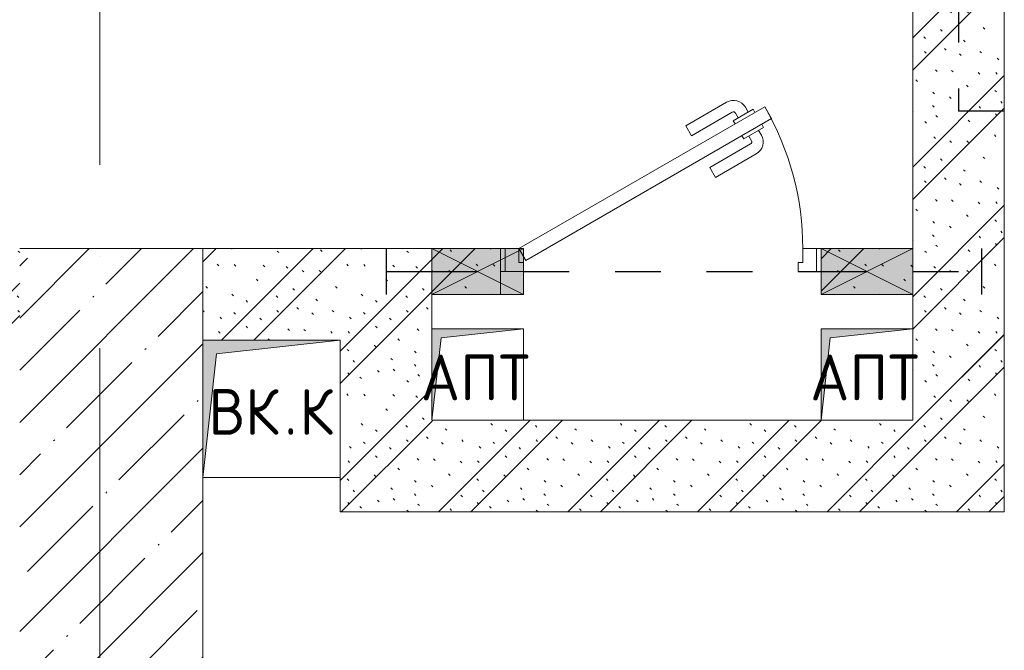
# Model space of a CAD drawing. Header units: millimetres. Extents: x -3267 to 40126, y 29201 to 102288.
# Tile 136 of 256: x 22651 to 24801, y 41541 to 42919. Entities that reach past the tile are written whole.
import ezdxf

# ---------------------------------------------------------------- set-up
doc = ezdxf.new("R2010")
doc.units = ezdxf.units.MM
doc.linetypes.add('3_ Штрих_ 1 х 1 мм', pattern=[200, 100, -100])
doc.linetypes.add('4_ Штрихпунктир_ 10 х 2 мм', pattern=[1400, 1000, -200, 0, -200])
for name, color, linetype, lineweight in [('A-____-NOTE-TEXT', 5, 'Continuous', 5), ('A-DOOR-____-MCUT', 7, 'Continuous', 18), ('A-DOOR-____-OTLN', 7, 'Continuous', 9), ('A-DOOR-FRAM-MCUT', 7, 'Continuous', 18), ('A-GLAZ-____-MCUT', 7, 'Continuous', 9), ('A-GLAZ-____-OTLN', 7, 'Continuous', 9), ('A-WALL-____-PATT', 7, 'Continuous', 9), ('I-WALL-____-MCUT', 7, 'Continuous', 9), ('M-EQPM-____-OTLN', 7, 'Continuous', 9), ('S-BEAM-____-OTLN', 7, 'Continuous', 9), ('S-COLS-____-MCUT', 7, 'Continuous', 9), ('S-COLS-____-OTLN', 7, 'Continuous', 9), ('S-GRID-____-OTLN', 7, 'Continuous', 9)]:
    doc.layers.add(name, color=color, linetype=linetype, lineweight=lineweight)
doc.styles.add('GOST Common', font='GOST_Common.ttf', dxfattribs={"height": 100})
pattern_1 = [(135, (150.28, 188.64), (-282.8427, 3e-14), [5, -395]), (135, (174.9, 237.36), (-282.8427, 3e-14), [5, -395]), (135, (211.96, 236.53), (-282.8427, 3e-14), [5, -395]), (135, (114.96, 223.96), (-282.8427, 3e-14), [5, -395]), (135, (77.54, 223.96), (-282.8427, 3e-14), [5, -395]), (135, (57.44, 184.52), (-282.8427, 3e-14), [5, -395]), (135, (66.21, 142.9), (-282.8427, 3e-14), [5, -395]), (135, (107.33, 161), (-282.8427, 3e-14), [5, -395]), (135, (99.08, 130.94), (-282.8427, 3e-14), [5, -395]), (135, (22.6, 136.46), (-282.8427, 3e-14), [5, -395]), (135, (21.16, 168.08), (-282.8427, 3e-14), [5, -395]), (135, (46.13, 96.12), (-282.8427, 3e-14), [5, -395]), (135, (3.54, 74.6), (-282.8427, 3e-14), [5, -395]), (135, (40.3, 47.56), (-282.8427, 3e-14), [5, -395]), (135, (39.77, 18.47), (-282.8427, 3e-14), [5, -395]), (135, (76.94, 37.28), (-282.8427, 3e-14), [5, -395]), (135, (114.18, 62.4), (-282.8427, 3e-14), [5, -395]), (135, (139.87, 90.2), (-282.8427, 3e-14), [5, -395]), (135, (141.44, 15.82), (-282.8427, 3e-14), [5, -395]), (135, (188.69, 26.73), (-282.8427, 3e-14), [5, -395]), (135, (176.14, 51.36), (-282.8427, 3e-14), [5, -395]), (135, (177.03, 0), (-282.8427, 3e-14), [5, -395]), (135, (276.61, 8.22), (-282.8427, 3e-14), [5, -395]), (135, (271.19, 31.72), (-282.8427, 3e-14), [5, -395]), (135, (268.29, 119.65), (-282.8427, 3e-14), [5, -395]), (135, (237.92, 101.95), (-282.8427, 3e-14), [5, -395]), (135, (237.92, 158.27), (-282.8427, 3e-14), [5, -395]), (135, (260.4, 204.35), (-282.8427, 3e-14), [5, -395]), (135, (275.54, 235.4), (-282.8427, 3e-14), [5, -395]), (135, (117.62, 268.96), (-282.8427, 3e-14), [5, -395]), (135, (203.62, 273.83), (-282.8427, 3e-14), [5, -395]), (135, (47.24, 279.3), (-282.8427, 3e-14), [5, -395]), (135, (23.2, 266.16), (-282.8427, 3e-14), [5, -395]), (135, (42.78, 232.52), (-282.8427, 3e-14), [5, -395]), (135, (177.76, 90.57), (-282.8427, 3e-14), [5, -395]), (135, (181.12, 121.8), (-282.8427, 3e-14), [5, -395]), (135, (206.73, 172.06), (-282.8427, 3e-14), [5, -395]), (135, (143.14, 136.62), (-282.8427, 3e-14), [5, -395]), (135, (211.51, 131.86), (-282.8427, 3e-14), [5, -395]), (135, (81.47, 95.1), (-282.8427, 3e-14), [5, -395]), (135, (235.13, 60.46), (-282.8427, 3e-14), [5, -395]), (135, (242.24, 4.89), (-282.8427, 3e-14), [5, -395]), (45, (0, 106.07), (-282.8427, 0), []), (45, (106.07, 0), (-282.8427, 0), []), (45, (176.78, 0), (-282.8427, 0), []), (45, (0, 176.78), (-282.8427, 0), [])]

# ---------------------------------------------------------------- blocks, each defined once
blk = doc.blocks.new('АР_Канал вертикальный прямоугольный - ВК_К-7548682-ВКК_02_К1_З_ЭОМ_кабель_')
at = {"layer": 'M-EQPM-____-OTLN', "lineweight": 5, "true_color": 0xe2e2e2}
blk.add_hatch(color=254, dxfattribs=at).paths.add_polyline_path([(-150, -150), (-120, 120), (150, 150), (-150, 150)])
at = {"layer": 'M-EQPM-____-OTLN', "color": 253, "lineweight": 13, "true_color": 0xaaaaaa}
for p, q in [((150, 150), (-150, 150)), ((-150, 150), (-150, -150)), ((150, 150), (-150, 150)), ((-150, 150), (-150, -150)), ((-120, 120), (150, 150)), ((-120, 120), (150, 150)), ((150, -150), (150, 150)), ((-150, -150), (-120, 120)), ((-150, -150), (-120, 120)), ((-150, -150), (150, -150))]:
    blk.add_line(p, q, dxfattribs=at)
at = {"layer": 'M-EQPM-____-OTLN', "color": 253, "lineweight": 5, "true_color": 0xaaaaaa}
for p, q in [((-150, -150), (-150, 150)), ((-150, 150), (150, 150)), ((150, 150), (150, -150)), ((150, -150), (-150, -150))]:
    blk.add_line(p, q, dxfattribs=at)
blk = doc.blocks.new('АР_Канал вертикальный прямоугольный - АПТ-7750591-ВКК_02_К1_З_ЭОМ_кабель_')
at = {"layer": 'M-EQPM-____-OTLN', "lineweight": 5, "true_color": 0xe2e2e2}
blk.add_hatch(color=254, dxfattribs=at).paths.add_polyline_path([(-100, -100), (-80, 80), (100, 100), (-100, 100), (-100, 37.5)])
at = {"layer": 'M-EQPM-____-OTLN', "color": 253, "lineweight": 13, "true_color": 0xaaaaaa}
for p, q in [((100, 100), (-100, 100)), ((-100, 100), (-100, -100)), ((100, 100), (-100, 100)), ((-100, 100), (-100, -100)), ((-80, 80), (100, 100)), ((-80, 80), (100, 100)), ((100, -100), (100, 100)), ((-100, -100), (-80, 80)), ((-100, -100), (-80, 80)), ((-100, -100), (100, -100))]:
    blk.add_line(p, q, dxfattribs=at)
at = {"layer": 'M-EQPM-____-OTLN', "color": 253, "lineweight": 5, "true_color": 0xaaaaaa}
for p, q in [((-100, -100), (-100, 100)), ((-100, 100), (100, 100)), ((100, 100), (100, -100)), ((100, -100), (-100, -100))]:
    blk.add_line(p, q, dxfattribs=at)
blk = doc.blocks.new('АР_Перемычка - 200_Уx2_50x5__Оп_100_50x5_-250-5384951-ВКК_02_К1_З_ЭОМ_кабель_')
at = {"layer": 'S-BEAM-____-OTLN', "color": 9, "linetype": '3_ Штрих_ 1 х 1 мм', "lineweight": 25, "true_color": 0xc4c4c4}
for p, q in [((-600, 100), (-600, -100)), ((750, 100), (750, -100)), ((-600, 0), (-500, 0)), ((-500, 0), (500, 0)), ((500, 0), (750, 0))]:
    blk.add_line(p, q, dxfattribs=at)
blk = doc.blocks.new('АР_Отверстие прямоугольное - АПТ-4438757-ВКК_02_К1_З_ЭОМ_кабель_')
at = {"layer": 'A-GLAZ-____-OTLN', "lineweight": 5, "true_color": 0xf0f0f0}
blk.add_hatch(color=7, dxfattribs=at).paths.add_polyline_path([(25, 50), (25, -50), (225, -50), (225, 50)])
at = {"layer": 'A-GLAZ-____-MCUT', "color": 253, "lineweight": 5, "true_color": 0xaaaaaa}
for p, q in [((25, 50), (25, -50)), ((225, 50), (225, -50))]:
    blk.add_line(p, q, dxfattribs=at)
at = {"layer": 'A-GLAZ-____-OTLN', "color": 253, "lineweight": 5, "true_color": 0xaaaaaa}
for p, q in [((225, 50), (25, -50)), ((25, 50), (225, -50))]:
    blk.add_line(p, q, dxfattribs=at)
at = {"layer": 'A-GLAZ-____-OTLN', "color": 253, "lineweight": 13, "true_color": 0xaaaaaa}
for p, q in [((225, 50), (25, 50)), ((25, 50), (25, -50)), ((225, -50), (225, 50)), ((25, -50), (225, -50))]:
    blk.add_line(p, q, dxfattribs=at)
blk = doc.blocks.new('АР_Дверь однопольная - 700х2100h_600__ПК-V71-ВКК_02_К1_З_ЭОМ_кабель_')
at = {"layer": 'A-DOOR-____-MCUT', "color": 253, "lineweight": 13, "true_color": 0xaaaaaa}
for p, q in [((226.9, 360), (-310, 50)), ((241.9, 334), (226.9, 360)), ((-295, 24), (241.9, 334)), ((-310, 50), (-300, 32.7)), ((-300, 32.7), (-295, 24))]:
    blk.add_line(p, q, dxfattribs=at)
at = {"layer": 'A-DOOR-____-OTLN', "color": 253, "lineweight": 5, "true_color": 0xaaaaaa}
for p, q in [((54.7, 318.3), (143.5, 369.6)), ((67.2, 296.7), (156, 347.9)), ((201.3, 354.4), (158, 329.4)), ((168.8, 335.7), (162.8, 346.1)), ((190.5, 348.2), (184.5, 358.6)), ((205.3, 347.5), (201.3, 354.4)), ((158, 329.4), (162, 322.5)), ((67.2, 296.7), (54.7, 318.3)), ((224.3, 314.6), (181, 289.6)), ((213.5, 308.3), (219.5, 297.9)), ((220.3, 321.5), (224.3, 314.6)), ((181, 289.6), (177, 296.5)), ((191.8, 295.8), (197.8, 285.4)), ((107.2, 227.4), (196, 278.6)), ((119.7, 205.7), (208.5, 257)), ((107.2, 227.4), (119.7, 205.7))]:
    blk.add_line(p, q, dxfattribs=at)
for centre, radius, start, end in [((158.5, 343.6), 30, 30, 120), ((158.5, 343.6), 4.99, 30, 120), ((-310, 50), 620, 360, 30), ((193.5, 282.9), 4.99, 300, 30), ((193.5, 282.9), 30, 300, 30)]:
    blk.add_arc(centre, radius, start, end, dxfattribs=at)
at = {"layer": 'A-DOOR-FRAM-MCUT', "color": 253, "lineweight": 13, "true_color": 0xaaaaaa}
for p, q in [((-340, 50), (-350, 50)), ((-310, 50), (-340, 50)), ((-340, 50), (-340, 0)), ((-310, 20), (-310, 50)), ((340, 50), (310, 50)), ((310, 50), (310, 20)), ((340, 0), (340, 50)), ((340, 50), (350, 50)), ((-340, 0), (-350, 0)), ((-340, 0), (-300, 0)), ((-300, 20), (-310, 20)), ((-300, 0), (-300, 20)), ((310, 20), (300, 20)), ((300, 20), (300, 0)), ((300, 0), (340, 0)), ((340, 0), (350, 0))]:
    blk.add_line(p, q, dxfattribs=at)
blk = doc.blocks.new('АР_Перемычка - 100_Уx1_75x5__250-350-V80-ВКК_02_К1_З_ЭОМ_кабель_')
at = {"layer": 'S-BEAM-____-OTLN', "color": 9, "linetype": '3_ Штрих_ 1 х 1 мм', "lineweight": 25, "true_color": 0xc4c4c4}
for p, q in [((-600, 50), (-600, -50)), ((700, 50), (700, -50)), ((-600, 0), (-500, 0)), ((-500, 0), (-300, 0)), ((-300, 0), (350, 0)), ((350, 0), (550, 0)), ((550, 0), (700, 0))]:
    blk.add_line(p, q, dxfattribs=at)
blk = doc.blocks.new('Наметкина 10_РД_АР_К1_отсоединено_rvt-1-ВКК_02_К1_З_ЭОМ_кабель_')
at = {"layer": 'A-WALL-____-PATT', "lineweight": 5, "true_color": 0xaaaaaa}
h = blk.add_hatch(dxfattribs=at)
h.set_pattern_fill('FP_1', color=253, style=0, pattern_type=2)
h.set_pattern_definition(pattern_1)
h.paths.add_polyline_path([(22875, 42325), (23075, 42325), (23075, 43250), (22875, 43250), (22875, 42462.5)])
h.paths.add_polyline_path([(23075, 44250), (23075, 44350), (22875, 44350), (22875, 44250)])
h = blk.add_hatch(dxfattribs=at)
h.set_pattern_fill('FP_1', color=253, style=0, pattern_type=2)
h.set_pattern_definition(pattern_1)
h.paths.add_polyline_path([(20925, 42500), (20925, 42700), (20575, 42700), (20575, 42500)])
h.paths.add_polyline_path([(19501.5, 42500), (19775, 42500), (19775, 42700), (19075, 42700), (19075, 42500), (19375, 42500)])
h = blk.add_hatch(dxfattribs=at)
h.set_pattern_fill('FP_1', color=253, style=0, pattern_type=2)
h.set_pattern_definition(pattern_1)
h.paths.add_polyline_path([(21325, 42500), (21625, 42500), (21625, 42700), (21325, 42700)])
h = blk.add_hatch(dxfattribs=at)
h.set_pattern_fill('FP_1', color=253, style=0, pattern_type=2)
h.set_pattern_definition(pattern_1)
h.paths.add_polyline_path([(21625, 42125), (21825, 42125), (21825, 42700), (21625, 42700), (21625, 42200)])
h = blk.add_hatch(dxfattribs=at)
h.set_pattern_fill('FP_1', color=253, style=0, pattern_type=2)
h.set_pattern_definition(pattern_1)
h.paths.add_polyline_path([(22875, 42600), (22875, 42700), (22675, 42700), (22675, 42600)])
h.paths.add_polyline_path([(21905.9, 42600), (21975, 42600), (21975, 42700), (21825, 42700), (21825, 42600)])
h = blk.add_hatch(dxfattribs=at)
h.set_pattern_fill('FP_1', color=253, style=0, pattern_type=2)
h.set_pattern_definition(pattern_1)
h.paths.add_polyline_path([(23075, 42125), (23075, 42325), (21825, 42325), (21825, 42125), (22875, 42125)])
at = {"layer": 'S-COLS-____-OTLN', "lineweight": 5, "true_color": 0xaaaaaa}
h = blk.add_hatch(dxfattribs=at)
h.set_pattern_fill('FP_2', color=253, style=0, pattern_type=2)
h.set_pattern_definition([(45, (0, 0), (-114.04925, 114.04925), []), (45, (114.05, 0), (-114.04925, 114.04925), [201.613, -40.323, 3.353, -36.97])])
h.paths.add_polyline_path([(21325, 41275), (21325, 42700), (20925, 42700), (20925, 41275), (21304.8, 41275)])
at = {"layer": 'I-WALL-____-MCUT', "color": 253, "lineweight": 5, "true_color": 0xaaaaaa}
for p, q in [((22875, 43250), (22875, 42700)), ((23075, 42325), (23075, 43250)), ((21625, 42700), (21325, 42700)), ((21325, 42700), (21325, 42500)), ((21825, 42700), (21625, 42700)), ((21825, 42600), (21825, 42700)), ((21975, 42700), (21825, 42700)), ((21825, 42700), (21825, 42600)), ((21975, 42600), (21975, 42700)), ((22875, 42700), (22675, 42700)), ((22675, 42700), (22675, 42600)), ((22875, 42700), (22875, 42600)), ((22875, 42600), (22875, 42700)), ((21825, 42525), (21825, 42600)), ((21825, 42600), (21975, 42600)), ((22675, 42600), (22875, 42600)), ((22875, 42600), (22875, 42525)), ((22675, 42325), (22025, 42325)), ((23075, 42125), (23075, 42325)), ((21625, 42200), (21625, 42125)), ((21625, 42125), (21825, 42125)), ((21825, 42125), (23075, 42125))]:
    blk.add_line(p, q, dxfattribs=at)
at = {"layer": 'S-COLS-____-MCUT', "color": 253, "lineweight": 5, "true_color": 0xaaaaaa}
for p, q in [((21325, 42700), (20925, 42700)), ((21325, 42500), (21325, 42700)), ((21325, 41275), (21325, 42200))]:
    blk.add_line(p, q, dxfattribs=at)
at = {"layer": 'A-DOOR-____-OTLN', "color": 253, "lineweight": 5, "true_color": 0xaaaaaa}
blk.add_blockref('АР_Дверь однопольная - 700х2100h_600__ПК-V71-ВКК_02_К1_З_ЭОМ_кабель_', (22325, 42650), dxfattribs=at)
at = {"layer": 'A-GLAZ-____-OTLN', "color": 253, "lineweight": 5, "true_color": 0xaaaaaa, "rotation": 180}
for p in [(22050, 42650), (22900, 42650)]:
    blk.add_blockref('АР_Отверстие прямоугольное - АПТ-4438757-ВКК_02_К1_З_ЭОМ_кабель_', p, dxfattribs=at)
at = {"layer": 'M-EQPM-____-OTLN', "color": 253, "lineweight": 5, "true_color": 0xaaaaaa}
for name, p in [('АР_Канал вертикальный прямоугольный - АПТ-7750591-ВКК_02_К1_З_ЭОМ_кабель_', (21925, 42425)), ('АР_Канал вертикальный прямоугольный - АПТ-7750591-ВКК_02_К1_З_ЭОМ_кабель_', (22775, 42425)), ('АР_Канал вертикальный прямоугольный - ВК_К-7548682-ВКК_02_К1_З_ЭОМ_кабель_', (21475, 42350))]:
    blk.add_blockref(name, p, dxfattribs=at)
at = {"layer": 'S-BEAM-____-OTLN', "color": 253, "lineweight": 5, "true_color": 0xaaaaaa, "rotation": 270}
blk.add_blockref('АР_Перемычка - 200_Уx2_50x5__Оп_100_50x5_-250-5384951-ВКК_02_К1_З_ЭОМ_кабель_', (22975, 43750), dxfattribs=at)
at = {"layer": 'S-BEAM-____-OTLN', "color": 253, "lineweight": 5, "true_color": 0xaaaaaa}
blk.add_blockref('АР_Перемычка - 100_Уx1_75x5__250-350-V80-ВКК_02_К1_З_ЭОМ_кабель_', (22325, 42650), dxfattribs=at)
at = {"layer": 'A-____-NOTE-TEXT', "color": 253, "lineweight": 5, "true_color": 0xaaaaaa, "char_height": 100, "attachment_point": 1, "style": 'GOST Common'}
for s, insert, width in [('АПТ', (21800.9, 42468.6), 304.641), ('АПТ', (21800.9, 42468.6), 304.641), ('АПТ', (22650.9, 42468.6), 304.641), ('АПТ', (22650.9, 42468.6), 304.641), ('ВК', (21337.4, 42393.6), 200.422), ('\\fGOST Common|b0|i0|c204|p34|;К', (21535.8, 42393.6), 96.202), ('\\fGOST Common|b0|i0|c204|p34|;.', (21502.8, 42393.6), 40.084)]:
    blk.add_mtext(s, dxfattribs=dict(at, insert=insert, width=width))

msp = doc.modelspace()

# ---------------------------------------------------------------- linework, layer by layer
at = {"layer": 'S-GRID-____-OTLN', "color": 253, "linetype": '4_ Штрихпунктир_ 10 х 2 мм', "true_color": 0xaaaaaa}
msp.add_line((22825.6, 30000.7), (22825.6, 101488.3), dxfattribs=at)

# ---------------------------------------------------------------- block references
at = {"lineweight": 5}
msp.add_blockref('Наметкина 10_РД_АР_К1_отсоединено_rvt-1-ВКК_02_К1_З_ЭОМ_кабель_', (1725.6, -281.3), dxfattribs=at)

doc.saveas('drawing.dxf')
